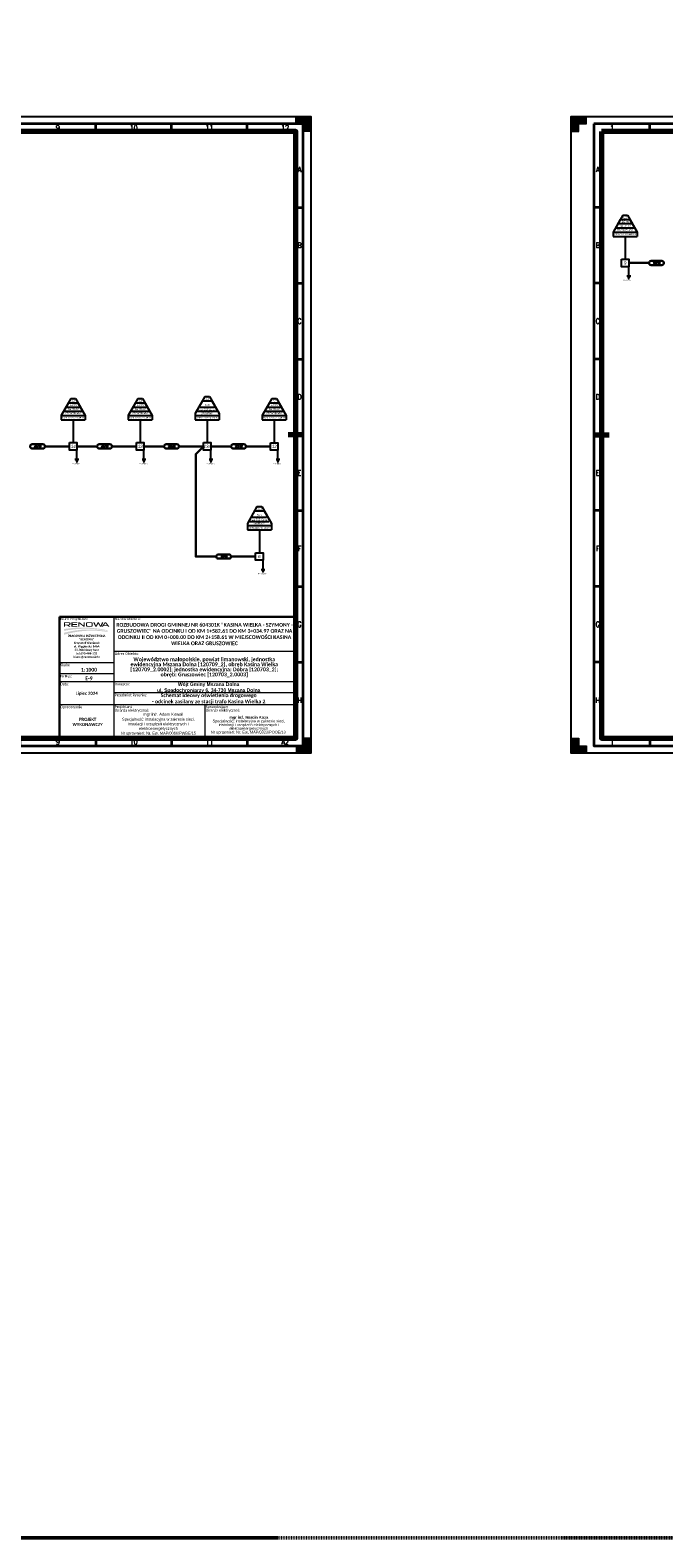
# Model space of a CAD drawing. Header units: metres. Extents: x 7168 to 12828, y 1523 to 3619.
# Tile 2 of 133: x 7859 to 8277, y 1523 to 2517. Entities that reach past the tile are written whole.
import ezdxf
from ezdxf.enums import TextEntityAlignment as Align

# ---------------------------------------------------------------- set-up
doc = ezdxf.new("R2010")
doc.units = ezdxf.units.M
doc.linetypes.add('DASHDOT', pattern=[1, 0.5, -0.25, 0, -0.25])
for name, color, linetype in [('!_Rysunek', 4, 'Continuous'), ('EE_SYGOCHR_SYM', 1, 'Continuous'), ('EE_UZAB_SYM', 3, 'Continuous')]:
    doc.layers.add(name, color=color, linetype=linetype)
for name, color, linetype, lineweight in [('0_ramka', 7, 'Continuous', 0), ('CP_FRAME', 217, 'Continuous', 70), ('CP_FRCENTR', 217, 'Continuous', 70), ('CP_FRMARK', 253, 'Continuous', 15), ('CP_FRREF', 251, 'Continuous', 35), ('CP_LINENORM', 251, 'Continuous', 25), ('CP_TEXTNORM', 53, 'Continuous', 25)]:
    doc.layers.add(name, color=color, linetype=linetype, lineweight=lineweight)
doc.styles.add('0STANDARD', font='simplex.shx', dxfattribs={"width": 0.9, "oblique": 5})
doc.styles.add('courier', font='arial.ttf')
doc.styles.add('CP_TXTCON', font='ROMANS.SHX', dxfattribs={"width": 0.8})
doc.styles.get("Standard").update_dxf_attribs({"font": 'arial.ttf'})
doc.styles.add('Stytuacja', font='arial.ttf', dxfattribs={"height": 0.85})

# ---------------------------------------------------------------- blocks, each defined once
blk = doc.blocks.new('RENOWA_1')
at = {"linetype": 'Continuous', "lineweight": -2}
h = blk.add_hatch(color=7, dxfattribs=at)
edge = h.paths.add_edge_path()
edge.add_ellipse((0.068, 0.151), major_axis=(-0.0191, 0), ratio=0.735318, start_angle=180, end_angle=270)
edge.add_line((0.068, 0.165), (0.014, 0.165))
edge.add_line((0.014, 0.165), (-0.001, 0.165))
edge.add_line((-0.001, 0.165), (-0.001, 0.107))
edge.add_line((-0.001, 0.107), (0.014, 0.107))
edge.add_line((0.014, 0.107), (0.014, 0.126))
edge.add_line((0.014, 0.126), (0.04, 0.126))
edge.add_line((0.04, 0.126), (0.067, 0.107))
edge.add_line((0.067, 0.107), (0.089, 0.107))
edge.add_line((0.089, 0.107), (0.06, 0.126))
edge.add_line((0.06, 0.126), (0.065, 0.126))
edge.add_ellipse((0.065, 0.14), major_axis=(0.0215, 0), ratio=0.650164, start_angle=270, end_angle=360)
edge.add_line((0.087, 0.14), (0.087, 0.151))
h.paths.add_polyline_path([(0.071, 0.148), (0.071, 0.141, -0.414214), (0.065, 0.135), (0.014, 0.135), (0.014, 0.154), (0.065, 0.154, -0.414214)], flags=16)
h = blk.add_hatch(color=7, dxfattribs=at)
h.set_gradient(rotation=270, tint=1, name='INVHEMISPHERICAL')
h.paths.add_polyline_path([(0.486, 0.066), (0.581, 0.053), (0.581, 0.059), (0.556, 0.064, 0.087432), (0.018, 0.078), (-0.001, 0.075), (-0.001, 0.052), (0.012, 0.054, -0.082937)])
h = blk.add_hatch(color=7, dxfattribs=at)
h.set_gradient(rotation=270, tint=1, name='INVHEMISPHERICAL')
h.paths.add_polyline_path([(0.496, 0.048), (0.581, 0.039), (0.581, 0.047), (0.553, 0.051, 0.10443), (0.017, 0.031), (-0.001, 0.027), (-0.001, 0), (0, 0, -0.100635)])
for points in [[(0.099, 0.107), (0.099, 0.118), (0.099, 0.154), (0.099, 0.165), (0.176, 0.165), (0.176, 0.154), (0.115, 0.154), (0.115, 0.141), (0.174, 0.141), (0.174, 0.131), (0.115, 0.131), (0.115, 0.118), (0.176, 0.118), (0.176, 0.107)], [(0.188, 0.107), (0.188, 0.165), (0.203, 0.165), (0.205, 0.165), (0.26, 0.123), (0.26, 0.165), (0.275, 0.165), (0.275, 0.107), (0.26, 0.107), (0.26, 0.107), (0.203, 0.15), (0.203, 0.107)], [(0.431, 0.107), (0.414, 0.107), (0.385, 0.165), (0.403, 0.165), (0.423, 0.12), (0.445, 0.165), (0.461, 0.165), (0.483, 0.12), (0.503, 0.165), (0.521, 0.165), (0.492, 0.107), (0.475, 0.107), (0.453, 0.15)]]:
    blk.add_hatch(color=7, dxfattribs=at).paths.add_polyline_path(points)
h = blk.add_hatch(color=7, dxfattribs=at)
edge = h.paths.add_edge_path()
edge.add_ellipse((0.363, 0.152), major_axis=(0.0179, 0), ratio=0.715756, start_angle=0, end_angle=90)
edge.add_line((0.363, 0.165), (0.307, 0.165))
edge.add_ellipse((0.307, 0.152), major_axis=(-0.0179, 0), ratio=0.715756, start_angle=270, end_angle=360)
edge.add_line((0.289, 0.152), (0.289, 0.12))
edge.add_ellipse((0.307, 0.12), major_axis=(-0.0179, 0), ratio=0.715756, start_angle=0, end_angle=90)
edge.add_line((0.307, 0.107), (0.363, 0.107))
edge.add_ellipse((0.363, 0.12), major_axis=(0.0179, 0), ratio=0.715756, start_angle=270, end_angle=360)
edge.add_line((0.381, 0.12), (0.381, 0.152))
edge = h.paths.add_edge_path(flags=16)
edge.add_ellipse((0.359, 0.147), major_axis=(-0.00672, 0), ratio=0.945371, start_angle=180, end_angle=270, ccw=False)
edge.add_line((0.366, 0.147), (0.366, 0.125))
edge.add_ellipse((0.359, 0.125), major_axis=(-0.00672, 0), ratio=0.945371, start_angle=90, end_angle=180, ccw=False)
edge.add_line((0.359, 0.118), (0.311, 0.118))
edge.add_ellipse((0.311, 0.125), major_axis=(0.00672, 0), ratio=0.945371, start_angle=188.4872, end_angle=270, ccw=False)
edge.add_line((0.304, 0.124), (0.304, 0.148))
edge.add_ellipse((0.311, 0.147), major_axis=(0.00672, 0), ratio=0.945371, start_angle=90, end_angle=171.5128, ccw=False)
edge.add_line((0.311, 0.154), (0.359, 0.154))
h = blk.add_hatch(color=7, dxfattribs=at)
h.paths.add_polyline_path([(0.496, 0.107), (0.54, 0.165), (0.556, 0.165), (0.6, 0.107), (0.582, 0.107), (0.572, 0.12), (0.548, 0.12), (0.524, 0.12), (0.514, 0.107)])
h.paths.add_polyline_path([(0.53, 0.129), (0.548, 0.154), (0.566, 0.129), (0.548, 0.129)], flags=16)
blk = doc.blocks.new('CP_TEXTREFA2')
for p, q in [((-537, 405), (-537, 410)), ((-487, 405), (-487, 410)), ((-437, 405), (-437, 410)), ((-387, 405), (-387, 410)), ((-337, 405), (-337, 410)), ((-287, 410), (-287, 405)), ((-237, 405), (-237, 410)), ((-187, 405), (-187, 410)), ((-137, 405), (-137, 410)), ((-87, 405), (-87, 410)), ((-37, 405), (-37, 410)), ((-569, 355), (-574, 355)), ((-5, 355), (0, 355)), ((-569, 305), (-574, 305)), ((-5, 305), (0, 305)), ((-569, 255), (-574, 255)), ((-5, 255), (0, 255)), ((-574, 205), (-569, 205)), ((0, 205), (-5, 205)), ((-569, 155), (-574, 155)), ((-5, 155), (0, 155)), ((-569, 105), (-574, 105)), ((-5, 105), (0, 105)), ((-569, 55), (-574, 55)), ((-5, 55), (0, 55)), ((-537, 5), (-537, 0)), ((-487, 5), (-487, 0)), ((-437, 5), (-437, 0)), ((-387, 5), (-387, 0)), ((-337, 5), (-337, 0)), ((-287, 0), (-287, 5)), ((-237, 5), (-237, 0)), ((-187, 5), (-187, 0)), ((-137, 5), (-137, 0)), ((-87, 5), (-87, 0)), ((-37, 5), (-37, 0))]:
    blk.add_line(p, q)
for points in [[(-574, 410), (-574, 0), (0, 0), (0, 410)], [(-569, 405), (-569, 5), (-5, 5), (-5, 405)]]:
    blk.add_lwpolyline(points, close=True)
at = {"layer": 'CP_TEXTNORM', "linetype": 'ByBlock', "style": 'CP_TXTCON', "width": 0.8}
for s, p in [('1', (-562, 407.5)), ('2', (-512, 407.5)), ('3', (-462, 407.5)), ('4', (-412, 407.5)), ('5', (-362, 407.5)), ('6', (-312, 407.5)), ('7', (-262, 407.5)), ('8', (-212, 407.5)), ('9', (-162, 407.5)), ('10', (-112, 407.5)), ('11', (-62, 407.5)), ('12', (-12, 407.5)), ('A', (-571.5, 380)), ('A', (-2.5, 380)), ('B', (-571.5, 330)), ('B', (-2.5, 330)), ('C', (-571.5, 280)), ('C', (-2.5, 280)), ('D', (-571.5, 230)), ('D', (-2.5, 230)), ('E', (-571.5, 180)), ('E', (-2.5, 180)), ('F', (-571.5, 130)), ('F', (-2.5, 130)), ('G', (-571.5, 80)), ('G', (-2.5, 80)), ('H', (-571.5, 30)), ('H', (-2.5, 30)), ('1', (-562, 2.5)), ('2', (-512, 2.5)), ('3', (-462, 2.5)), ('4', (-412, 2.5)), ('5', (-362, 2.5)), ('6', (-312, 2.5)), ('7', (-262, 2.5)), ('8', (-212, 2.5)), ('9', (-162, 2.5)), ('10', (-112, 2.5)), ('11', (-62, 2.5)), ('A2', (-12, 2.5))]:
    blk.add_text(s, height=3.5, dxfattribs=at).set_placement(p, align=Align.MIDDLE)
blk = doc.blocks.new('2d_iso_5457_a2_zp5y')
at = {"layer": 'CP_FRMARK'}
for points in [[(10, 415), (10, 420), (0, 420), (0, 410), (5, 410), (5, 415)], [(589, 415), (589, 410), (594, 410), (594, 420), (584, 420), (584, 415)], [(5, 5), (5, 10), (0, 10), (0, 0), (10, 0), (10, 5)], [(589, 5), (584, 5), (584, 0), (589, 0), (594, 0), (594, 5), (594, 10), (589, 10)]]:
    blk.add_hatch(color=256, dxfattribs=at).paths.add_polyline_path(points)
blk.add_lwpolyline([(20, 410), (20, 10), (584, 10), (584, 410)], close=True)
at = {"layer": 'CP_FRCENTR'}
for p, q in [((302, 415), (302, 405)), ((15, 210), (25, 210)), ((589, 210), (579, 210)), ((302, 15), (302, 5))]:
    blk.add_line(p, q, dxfattribs=at)
at = {"layer": 'CP_FRMARK'}
for p, q in [((10, 420), (0, 420)), ((0, 420), (0, 410)), ((10, 415), (10, 420)), ((584, 415), (584, 420)), ((584, 420), (594, 420)), ((594, 420), (594, 410)), ((0, 410), (5, 410)), ((5, 415), (10, 415)), ((5, 410), (5, 415)), ((589, 415), (584, 415)), ((589, 410), (589, 415)), ((594, 410), (589, 410)), ((0, 0), (0, 10)), ((0, 10), (5, 10)), ((5, 10), (5, 5)), ((589, 10), (589, 5)), ((594, 10), (589, 10)), ((594, 0), (594, 10)), ((10, 0), (0, 0)), ((5, 5), (10, 5)), ((10, 5), (10, 0)), ((589, 5), (584, 5)), ((584, 0), (594, 0))]:
    blk.add_line(p, q, dxfattribs=at)
at = {"layer": 'CP_LINENORM'}
blk.add_lwpolyline([(594, 420), (594, 0), (0, 0), (0, 420)], close=True, dxfattribs=at)
at = {"layer": 'CP_FRREF'}
blk.add_blockref('CP_TEXTREFA2', (589, 5), dxfattribs=at)

msp = doc.modelspace()

# ---------------------------------------------------------------- linework, layer by layer
at = {"layer": '!_Rysunek', "color": 6}
for p, q in [((8250.291, 2395.373), (8243.932, 2384.173)), ((8248.701, 2392.573), (8243.932, 2384.173)), ((8245.522, 2386.973), (8258.181, 2386.973)), ((8247.112, 2389.773), (8256.591, 2389.773)), ((8248.701, 2392.573), (8255.001, 2392.573)), ((8250.262, 2395.373), (8253.412, 2395.373)), ((8253.412, 2395.373), (8259.771, 2384.173)), ((8255.001, 2392.573), (8259.771, 2384.173)), ((8243.932, 2384.173), (8259.771, 2384.173)), ((8243.932, 2384.173), (8243.932, 2381.373)), ((8243.932, 2381.373), (8259.771, 2381.373)), ((8251.851, 2381.373), (8251.851, 2366.273)), ((8259.771, 2384.173), (8259.771, 2381.373)), ((7885.981, 2274.431), (7879.622, 2263.231)), ((7884.392, 2271.631), (7879.622, 2263.231)), ((7882.802, 2268.831), (7892.281, 2268.831)), ((7884.392, 2271.631), (7890.692, 2271.631)), ((7885.952, 2274.431), (7889.102, 2274.431)), ((7889.102, 2274.431), (7895.461, 2263.231)), ((7890.692, 2271.631), (7895.461, 2263.231)), ((7930.213, 2274.431), (7923.853, 2263.231)), ((7928.623, 2271.631), (7923.853, 2263.231)), ((7927.033, 2268.831), (7936.513, 2268.831)), ((7928.623, 2271.631), (7934.923, 2271.631)), ((7930.183, 2274.431), (7933.333, 2274.431)), ((7933.333, 2274.431), (7939.692, 2263.231)), ((7934.923, 2271.631), (7939.692, 2263.231)), ((7974.444, 2275.827), (7968.085, 2264.627)), ((7972.854, 2273.027), (7968.085, 2264.627)), ((7971.264, 2268.831), (7980.744, 2268.831)), ((7972.854, 2273.027), (7979.154, 2273.027)), ((7974.414, 2275.827), (7977.564, 2275.827)), ((7977.564, 2275.827), (7983.923, 2264.627)), ((7979.154, 2273.027), (7983.923, 2264.627)), ((8018.675, 2274.419), (8012.316, 2263.219)), ((8017.085, 2271.619), (8012.316, 2263.219)), ((8015.495, 2268.819), (8024.975, 2268.819)), ((8017.085, 2271.619), (8023.385, 2271.619)), ((8018.645, 2274.419), (8021.795, 2274.419)), ((8021.795, 2274.419), (8028.155, 2263.219)), ((8023.385, 2271.619), (8028.155, 2263.219)), ((7879.622, 2263.231), (7895.461, 2263.231)), ((7879.622, 2263.231), (7879.622, 2260.431)), ((7879.622, 2260.431), (7895.461, 2260.431)), ((7881.212, 2266.031), (7893.871, 2266.031)), ((7887.542, 2260.431), (7887.542, 2245.331)), ((7895.461, 2263.231), (7895.461, 2260.431)), ((7923.853, 2263.231), (7939.692, 2263.231)), ((7923.853, 2263.231), (7923.853, 2260.431)), ((7923.853, 2260.431), (7939.692, 2260.431)), ((7925.443, 2266.031), (7938.102, 2266.031)), ((7931.773, 2260.431), (7931.773, 2245.331)), ((7939.692, 2263.231), (7939.692, 2260.431)), ((7968.085, 2264.627), (7968.085, 2260.431)), ((7968.085, 2263.231), (7983.923, 2263.231)), ((7968.085, 2260.431), (7983.923, 2260.431)), ((7969.674, 2266.031), (7982.334, 2266.031)), ((7976.004, 2260.431), (7976.004, 2245.331)), ((7983.923, 2264.627), (7983.923, 2260.431)), ((8012.316, 2263.219), (8028.155, 2263.219)), ((8012.316, 2263.219), (8012.316, 2260.419)), ((8012.316, 2260.419), (8028.155, 2260.419)), ((8013.906, 2266.019), (8026.565, 2266.019)), ((8020.235, 2260.419), (8020.235, 2245.319)), ((8028.155, 2263.219), (8028.155, 2260.419)), ((8008.866, 2203.201), (8002.507, 2192.001)), ((8007.276, 2200.401), (8002.507, 2192.001)), ((8007.276, 2200.401), (8013.576, 2200.401)), ((8008.837, 2203.201), (8011.987, 2203.201)), ((8011.987, 2203.201), (8018.346, 2192.001)), ((8013.576, 2200.401), (8018.346, 2192.001)), ((8002.507, 2192.001), (8002.507, 2187.806)), ((8002.507, 2190.606), (8018.346, 2190.606)), ((8002.507, 2187.806), (8018.346, 2187.806)), ((8004.097, 2193.406), (8016.756, 2193.406)), ((8005.687, 2196.206), (8015.166, 2196.206)), ((8010.426, 2187.806), (8010.426, 2172.705)), ((8018.346, 2192.001), (8018.346, 2187.806))]:
    msp.add_line(p, q, dxfattribs=at)
at = {"layer": '!_Rysunek', "color": 6, "lineweight": 30}
for p, q in [((8254.301, 2363.823), (8267.66, 2363.823)), ((8269.06, 2365.223), (8276.06, 2365.223)), ((8269.06, 2362.423), (8276.06, 2362.423)), ((7860.519, 2244.281), (7867.519, 2244.281)), ((7860.519, 2241.481), (7867.519, 2241.481)), ((7868.919, 2242.881), (7885.092, 2242.881)), ((7889.992, 2242.881), (7903.35, 2242.881)), ((7904.75, 2244.281), (7911.75, 2244.281)), ((7904.75, 2241.481), (7911.75, 2241.481)), ((7913.15, 2242.881), (7929.323, 2242.881)), ((7934.223, 2242.881), (7947.581, 2242.881)), ((7948.981, 2244.281), (7955.981, 2244.281)), ((7948.981, 2241.481), (7955.981, 2241.481)), ((7957.381, 2242.881), (7973.554, 2242.881)), ((7978.454, 2242.881), (7991.812, 2242.881)), ((7993.212, 2244.269), (8000.212, 2244.269)), ((7993.212, 2241.469), (8000.212, 2241.469)), ((8001.612, 2242.869), (8017.785, 2242.869)), ((7983.403, 2171.655), (7990.403, 2171.655)), ((7983.403, 2168.855), (7990.403, 2168.855)), ((7991.803, 2170.255), (8007.976, 2170.255))]:
    msp.add_line(p, q, dxfattribs=at)
at = {"layer": '!_Rysunek', "color": 6}
for points in [[(8249.401, 2366.273), (8254.301, 2366.273), (8254.301, 2361.373), (8249.401, 2361.373)], [(7885.092, 2245.331), (7889.992, 2245.331), (7889.992, 2240.431), (7885.092, 2240.431)], [(7929.323, 2245.331), (7934.223, 2245.331), (7934.223, 2240.431), (7929.323, 2240.431)], [(7973.554, 2245.331), (7978.454, 2245.331), (7978.454, 2240.431), (7973.554, 2240.431)], [(8017.785, 2245.319), (8022.685, 2245.319), (8022.685, 2240.419), (8017.785, 2240.419)], [(8007.976, 2172.705), (8012.876, 2172.705), (8012.876, 2167.805), (8007.976, 2167.805)]]:
    msp.add_lwpolyline(points, close=True, dxfattribs=at)
at = {"layer": '!_Rysunek', "color": 6, "lineweight": 30}
msp.add_lwpolyline([(7973.554, 2242.881), (7968.496, 2237.835), (7968.496, 2170.255), (7982.007, 2170.159)], dxfattribs=at)
for centre, start, end in [((8269.06, 2363.823), 90, 270), ((8276.06, 2363.823), 270, 90), ((7860.519, 2242.881), 90, 270), ((7867.519, 2242.881), 270, 90), ((7904.75, 2242.881), 90, 270), ((7911.75, 2242.881), 270, 90), ((7948.981, 2242.881), 90, 270), ((7955.981, 2242.881), 270, 90), ((7993.212, 2242.869), 90, 270), ((8000.212, 2242.869), 270, 90), ((7983.403, 2170.255), 90, 270), ((7990.403, 2170.255), 270, 90)]:
    msp.add_arc(centre, 1.4, start, end, dxfattribs=at)
at = {"color": 6, "lineweight": -3}
for p, q in [((8254.301, 2355.128), (8254.301, 2358.543)), ((8255.556, 2355.128), (8253.047, 2355.128)), ((8255.194, 2354.501), (8253.409, 2354.501)), ((8254.832, 2353.875), (8253.771, 2353.875)), ((8254.47, 2353.248), (8254.133, 2353.248)), ((8022.685, 2234.174), (8022.685, 2237.589)), ((7890.522, 2232.932), (7889.461, 2232.932)), ((7890.16, 2232.306), (7889.823, 2232.306)), ((7934.753, 2232.932), (7933.692, 2232.932)), ((7934.391, 2232.306), (7934.054, 2232.306)), ((7978.984, 2232.932), (7977.924, 2232.932)), ((7978.623, 2232.306), (7978.285, 2232.306)), ((8023.939, 2234.174), (8021.431, 2234.174)), ((8023.577, 2233.547), (8021.793, 2233.547)), ((8023.216, 2232.921), (8022.155, 2232.921)), ((8022.854, 2232.294), (8022.517, 2232.294)), ((8014.13, 2161.561), (8011.622, 2161.561)), ((8013.769, 2160.934), (8011.984, 2160.934)), ((8013.407, 2160.307), (8012.346, 2160.307)), ((8013.045, 2159.68), (8012.708, 2159.68)), ((8012.876, 2161.561), (8012.876, 2164.975))]:
    msp.add_line(p, q, dxfattribs=at)
at = {"color": 6, "linetype": 'DASHDOT', "lineweight": 50}
msp.add_lwpolyline([(7167.922, 3191.04), (12827.852, 3191.04), (12827.852, 1523.068), (7167.922, 1523.068)], close=True, dxfattribs=at)
at = {"color": 1}
msp.add_3dface([(7450.42, 2460.487), (8044.42, 2460.487), (8044.42, 2040.487), (7450.42, 2040.487)], dxfattribs=at)
at = {"layer": '0_ramka', "color": 7, "linetype": 'Continuous', "lineweight": 0}
for p, q in [((7914.42, 2130.487), (7914.42, 2056.487)), ((7914.42, 2100.11), (7878.42, 2100.111)), ((8034.421, 2107.512), (7914.42, 2107.512)), ((7914.42, 2092.778), (7878.42, 2092.778)), ((8034.42, 2087.599), (7878.42, 2087.6)), ((8034.42, 2080.267), (7914.42, 2080.267)), ((8034.42, 2072.487), (7878.42, 2072.487)), ((7974.42, 2072.487), (7974.42, 2050.487)), ((7914.42, 2056.487), (7914.42, 2050.487))]:
    msp.add_line(p, q, dxfattribs=at)
at = {"layer": '0_ramka', "color": 7, "linetype": 'Continuous', "lineweight": 30, "flags": 128}
msp.add_lwpolyline([(7878.42, 2130.487), (8034.42, 2130.487), (8034.42, 2050.487), (7878.42, 2050.487), (7878.42, 2130.487)], close=True, dxfattribs=at)
at = {"layer": 'EE_SYGOCHR_SYM', "color": 6}
for p, q in [((7889.992, 2234.186), (7889.992, 2237.601)), ((7934.223, 2234.186), (7934.223, 2237.601)), ((7978.454, 2234.186), (7978.454, 2237.601)), ((7891.246, 2234.186), (7888.738, 2234.186)), ((7890.884, 2233.559), (7889.099, 2233.559)), ((7935.477, 2234.186), (7932.969, 2234.186)), ((7935.115, 2233.559), (7933.331, 2233.559)), ((7979.708, 2234.186), (7977.2, 2234.186)), ((7979.346, 2233.559), (7977.562, 2233.559))]:
    msp.add_line(p, q, dxfattribs=at)
at = {"layer": 'EE_UZAB_SYM', "color": 6}
for p, q in [((8254.301, 2358.543), (8254.301, 2361.373)), ((7889.992, 2237.601), (7889.992, 2240.431)), ((7934.223, 2237.601), (7934.223, 2240.431)), ((7978.454, 2237.601), (7978.454, 2240.431)), ((8022.685, 2237.589), (8022.685, 2240.419)), ((8012.876, 2164.975), (8012.876, 2167.805))]:
    msp.add_line(p, q, dxfattribs=at)

# ---------------------------------------------------------------- block references
at = {"color": 7, "linetype": 'Continuous', "lineweight": 0, "ltscale": 1000, "xscale": 50.00000000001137, "yscale": 50.00000000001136, "zscale": 50.00000000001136}
msp.add_blockref('RENOWA_1', (7881.461, 2118.616), dxfattribs=at)
at = {"layer": 'CP_FRAME'}
for p in [(7450.42, 2040.487), (8216.29, 2040.487)]:
    msp.add_blockref('2d_iso_5457_a2_zp5y', p, dxfattribs=at)

# ---------------------------------------------------------------- texts
at = {"layer": '!_Rysunek', "color": 6, "attachment_point": 5, "style": '0STANDARD'}
for s, insert, char_height, width in [('{\\FRoboto-Light|c238;SAL DL-10\\fArial|b1|i0|c0|p32; }', (8251.876, 2388.319), 1.1855, 15.83884), ('{\\fArial|b0|i0|c238|p34;10 m}', (8251.876, 2391.119), 1.4, 15.83884), ('{\\fArial|b0|i0|c238|p34;L1}', (8251.851, 2393.973), 1.4, 15.83884), ('{\\T0.95;\\W0.7;\\FRoboto-Light|c238;\\H0.717949x;KUDDLE II LED 72-4000K LW}', (8251.876, 2382.719), 1.4, 18.2966), ('{\\fRoboto|b0|i0|c238|p2;PRZYKRĘCANY}', (8251.876, 2385.509), 1.1855, 15.83884), ('{\\fArial|b0|i0|c238|p34;9}', (8251.851, 2363.823), 2.1, 6.3), ('{\\FRoboto-Light|c238;SAL DL-10\\fArial|b1|i0|c0|p32; }', (7887.567, 2267.376), 1.1855, 15.83884), ('{\\fArial|b0|i0|c238|p34;10 m}', (7887.567, 2270.176), 1.4, 15.83884), ('{\\fArial|b0|i0|c238|p34;L2}', (7887.542, 2273.031), 1.4, 15.83884), ('{\\FRoboto-Light|c238;SAL DL-10\\fArial|b1|i0|c0|p32; }', (7931.798, 2267.376), 1.1855, 15.83884), ('{\\fArial|b0|i0|c238|p34;10 m}', (7931.798, 2270.176), 1.4, 15.83884), ('{\\fArial|b0|i0|c238|p34;L3}', (7931.773, 2273.031), 1.4, 15.83884), ('{\\fArial|b1|i0|c0|p32;SAL-70\\PWR-4/1/1,0/5 ZP}', (7976.029, 2267.376), 1, 15.83884), ('{\\fArial|b0|i0|c238|p34;5 m}', (7976.029, 2270.176), 1.4, 15.83884), ('{\\fArial|b0|i0|c238|p34;L1}', (7976.004, 2274.427), 1.4, 15.83884), ('{\\FRoboto-Light|c238;SAL DL-10\\fArial|b1|i0|c0|p32; }', (8020.26, 2267.365), 1.1855, 15.83884), ('{\\fArial|b0|i0|c238|p34;10 m}', (8020.26, 2270.165), 1.4, 15.83884), ('{\\fArial|b0|i0|c238|p34;L2}', (8020.235, 2273.019), 1.4, 15.83884), ('{\\T0.95;\\W0.7;\\FRoboto-Light|c238;\\H0.717949x;KUDDLE II LED 72-4000K LW}', (7887.567, 2261.776), 1.4, 18.2966), ('{\\fRoboto|b0|i0|c238|p2;PRZYKRĘCANY}', (7887.567, 2264.567), 1.1855, 15.83884), ('{\\T0.95;\\W0.7;\\FRoboto-Light|c238;\\H0.717949x;KUDDLE II LED 72-4000K LW}', (7931.798, 2261.776), 1.4, 18.2966), ('{\\fRoboto|b0|i0|c238|p2;PRZYKRĘCANY}', (7931.798, 2264.567), 1.1855, 15.83884), ('{\\W0.8;\\FRoboto-Light|c238;\\H0.717949x;ISKRA LED P 36-4000K}', (7976.029, 2261.776), 1.4, 18.2966), ('{\\fRoboto|b0|i0|c238|p2;SPAWANY}', (7975.833, 2264.646), 1.1855, 15.83884), ('{\\T0.95;\\W0.7;\\FRoboto-Light|c238;\\H0.717949x;KUDDLE II LED 72-4000K LW}', (8020.26, 2261.765), 1.4, 18.2966), ('{\\fRoboto|b0|i0|c238|p2;PRZYKRĘCANY}', (8020.26, 2264.555), 1.1855, 15.83884), ('{\\fArial|b0|i0|c238|p34;14}', (7887.542, 2242.881), 2.1, 6.3), ('{\\fArial|b0|i0|c238|p34;13}', (7931.773, 2242.881), 2.1, 6.3), ('{\\fArial|b0|i0|c238|p34;13a}', (7976.004, 2242.881), 2.1, 6.3), ('{\\fArial|b0|i0|c238|p34;12}', (8020.235, 2242.869), 2.1, 6.3), ('{\\fArial|b0|i0|c238|p34;5 m}', (8010.451, 2197.551), 1.4, 15.83884), ('{\\fArial|b0|i0|c238|p34;3L1}', (8010.426, 2201.801), 1.4, 15.83884), ('{\\W0.8;\\FRoboto-Light|c238;\\H0.717949x;ISKRA LED P 36-4000K}', (8010.451, 2189.151), 1.4, 18.2966), ('{\\fArial|b1|i0|c0|p32;SAL-70\\PWR-4/1/1,0/5 ZP}', (8010.451, 2194.751), 1, 15.83884), ('{\\fRoboto|b0|i0|c238|p2;SPAWANY}', (8010.256, 2192.021), 1.1855, 15.83884), ('{\\fArial|b0|i0|c238|p34;6}', (8010.426, 2170.255), 2.1, 6.3)]:
    msp.add_mtext(s, dxfattribs=dict(at, insert=insert, char_height=char_height, width=width))
at = {"layer": '!_Rysunek', "color": 6, "lineweight": -3, "char_height": 1.4, "width": 8.29713, "attachment_point": 5, "style": '0STANDARD'}
for s, insert in [('{\\T0.8;42/48}', (8272.56, 2363.823)), ('{\\T0.8;35/40}', (7864.019, 2242.881)), ('{\\T0.8;35/40}', (7908.25, 2242.881)), ('{\\T0.8;29/34}', (7952.481, 2242.881)), ('{\\T0.8;23/29}', (7996.712, 2242.869)), ('{\\T0.8;15/20}', (7986.903, 2170.255))]:
    msp.add_mtext(s, dxfattribs=dict(at, insert=insert))
at = {"color": 6, "lineweight": -3}
for s, p in [('R< 5 Ohm', (8250.876, 2352.063)), ('R< 30 Ohm', (7886.566, 2231.121)), ('R< 30 Ohm', (7930.797, 2231.121)), ('R< 30 Ohm', (7975.029, 2231.121)), ('R< 5 Ohm', (8019.26, 2231.109)), ('R< 30 Ohm', (8009.451, 2158.496))]:
    msp.add_text(s, height=0.7875, dxfattribs=at).set_placement(p)
at = {"color": 7, "lineweight": 13, "rotation": 359.99974, "style": 'courier'}
for s, insert, char_height, width, attachment_point in [('\\fCalibri|b0|i0|c238238|p39;Biuro Projektów:', (7879.02, 2130.022), 1.71093, 40.89129, 1), ('\\P\\P\\fCalibri|b1|i0|c238238|p39;\\H0.6x;PRACOWNIA INŻYNIERYJNA "RENOWA"\\PKrzysztof Waniczek\\Pul. Węgierska 146A\\P33-300 Nowy Sącz\\Ptel.693-468-132\\Pbiuro@renowa.info', (7896.42, 2126.324), 2.31147, 30.4546, 2)]:
    msp.add_mtext(s, dxfattribs=dict(at, insert=insert, char_height=char_height, width=width, attachment_point=attachment_point))
at = {"color": 7, "lineweight": 13, "insert": (7913.636, 2067.198), "char_height": 2, "width": 60, "attachment_point": 1, "style": 'courier'}
msp.add_mtext('\\pi18.623;{\\fArial Narrow|b0|i0|c238|p34;  mgr inż. Adam Kowal\\P\\pi6.1846;\\fArial|b0|i0|c238|p34;\\H0.9167x;\\C256;Specjalność: instalacyjna w zakresie sieci,\\P\\pi10.243;instalacji i urządzeń elektrycznych i \\P\\pi17.321;elektroenergetycznych\\P\\pi5.3804;Nr uprawnień: Nr. Ew. MAP/0066/PWBE/15\\P}', dxfattribs=at)
at = {"color": 7, "lineweight": 13, "insert": (7978.461, 2065.115), "char_height": 2, "width": 49.77348, "attachment_point": 1, "line_spacing_factor": 0.8, "style": 'courier'}
msp.add_mtext('\\pi12.201;{\\fArial|b1|i0|c238|p34;\\H0.9167x;\\C256;mgr inż. Marcin Koza\\P\\pi1.0713;\\fArial|b0|i0|c238|p34;Specjalność: instalacyjna w zakresie sieci,\\P\\pi5.1295;instalacji i urządzeń elektrycznych i \\P\\pi12.207;elektroenergetycznych\\P\\pi0;Nr uprawnień: Nr. Ew. MAP/0323/POOE/13}', dxfattribs=at)
at = {"layer": '0_ramka', "color": 7, "lineweight": 0, "rotation": 359.999778}
for s, insert, char_height, width, attachment_point, style in [('\\fCalibri|b0|i0|c238238|p39;Nazwa Obiektu:', (7915.02, 2130.009), 1.71093, 40.89129, 1, 'courier'), ('\\pt0.0782141;\\fCalibri|b1|i0|c238238|p39;ROZBUDOWA DROGI GMINNEJ NR 604301K "KASINA WIELKA - SZYMONY - GRUSZOWIEC" NA ODCINKU I OD KM 1+582.61 DO KM 3+034.97 ORAZ NA ODCINKU II OD KM 0+000.00 DO KM 2+158.61 W MIEJSCOWOŚCI KASINA WIELKA ORAZ GRUSZOWIEC', (7974.244, 2119.102), 2.44419, 117.97047, 5, 'Stytuacja'), ('\\fCalibri|b0|i0|c238238|p39;Skala:', (7879.02, 2099.633), 1.71093, 40.89129, 1, 'courier'), ('\\fCalibri|b0|i0|c238238|p39;Adres Obiektu:', (7915.02, 2107.034), 1.71093, 40.89129, 1, 'courier'), ('\\fCalibri|b0|i0|c238238|p39;Nr Rys:', (7879.02, 2092.175), 1.71093, 40.89129, 1, 'courier'), ('{\\fCalibri|b1|i0|c158|p39;1:1000}', (7898.032, 2095.587), 2.44419, 19.44312, 5, 'courier'), ('{\\fCalibri|b1|i0|c158|p39;E-9}', (7897.91, 2089.907), 2.44419, 12.10744, 5, 'Stytuacja'), ('\\fCalibri|b0|i0|c238238|p39;Data:', (7879.02, 2086.992), 1.71093, 40.89129, 1, 'courier'), ('\\fCalibri|b1|i0|c238238|p39;Lipiec 2024', (7896.421, 2079.804), 2.03682, 32.8438, 5, 'Stytuacja'), ('\\fCalibri|b0|i0|c238238|p39;Inwestor:', (7915.02, 2087), 1.71093, 40.89129, 1, 'courier'), ('\\fCalibri|b0|i0|c238238|p39;Przedmiot Rysunku:', (7915.02, 2079.789), 1.71093, 40.89129, 1, 'courier'), ('\\pt0.035441;{\\fCalibri|b1|i0|c238|p39;Schemat ideowy oświetlenia drogowego \\P- odcinek zasilany ze stacji trafo Kasina Wielka 2}', (7976.982, 2076.377), 2.44419, 96.67773, 5, 'courier'), ('\\P\\fArial|b1|i0|c238238|p39;Wójt Gminy Mszana Dolna\\Pul. Spadochroniarzy 6, 34-730 Mszana Dolna', (7976.981, 2085.651), 2.32198, 91.84384, 5, 'Stytuacja'), ('\\fCalibri|b0|i0|c238238|p39;Opracowanie', (7879.02, 2071.922), 1.71093, 40.89129, 1, 'courier'), ('\\fCalibri|b1|i0|c238238|p39;PROJEKT\\PWYKONAWCZY', (7897.061, 2061.152), 2.03682, 32.8438, 5, 'Stytuacja')]:
    msp.add_mtext(s, dxfattribs=dict(at, insert=insert, char_height=char_height, width=width, attachment_point=attachment_point, style=style))
at = {"layer": '0_ramka', "color": 7, "lineweight": 0, "rotation": 359.999778, "line_spacing_factor": 0.8, "style": 'courier'}
for s, insert, char_height, width, attachment_point in [('\\fCalibri|b1|i0|c238238|p39;Województwo małopolskie, powiat limanowski, jednostka ewidencyjna Mszana Dolna [120709_2], obręb Kasina Wielka [120709_2.0002]; jednostka ewidencyjna: Dobra [120703_2]; obręb: Gruszowiec [120703_2.0003]', (7974.072, 2097.15), 2.5, 107.07528, 5), ('{\\fCalibri|b0|i0|c158|p39;Projektant\\P(branża elektryczna):}', (7915.02, 2072.009), 1.71093, 40.89129, 1), ('{\\fCalibri|b0|i0|c158|p39;Sprawdzający\\P(branża elektryczna):}', (7975.02, 2072.009), 1.71093, 40.89129, 1)]:
    msp.add_mtext(s, dxfattribs=dict(at, insert=insert, char_height=char_height, width=width, attachment_point=attachment_point))

doc.saveas('drawing.dxf')
